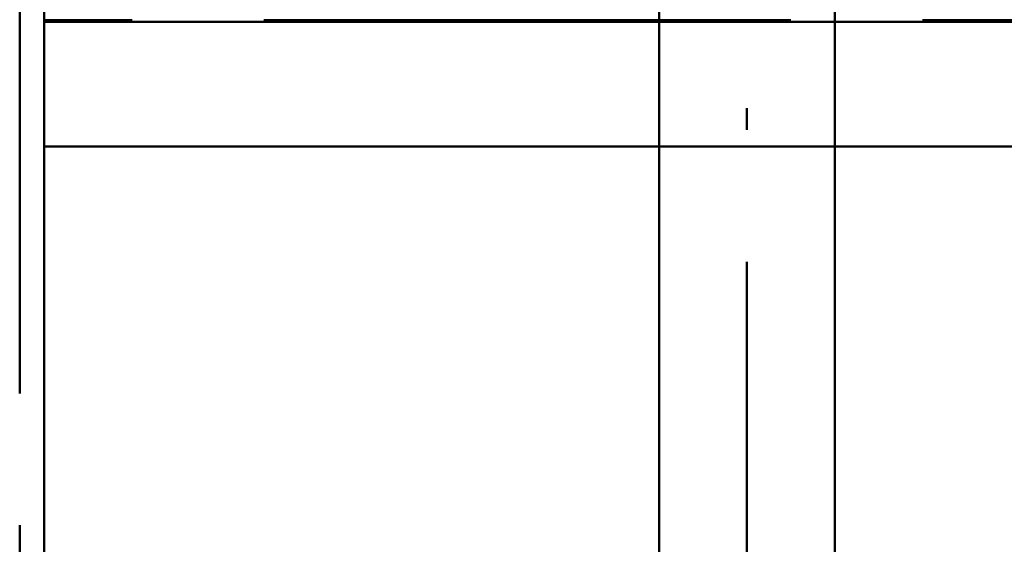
# Paper-space layout 'Layout1' of a CAD drawing. Extents: x -2 to 1033, y -36 to 596.
# Tile 229 of 256: x 368.87 to 374.47, y 486.28 to 489.26. Entities that reach past the tile are written whole.
import ezdxf

# ---------------------------------------------------------------- set-up
doc = ezdxf.new("R2010")
doc.units = 0
doc.linetypes.add('ACAD_ISO02W100', pattern=[15, 12, -3])
doc.linetypes.add('ACAD_ISO04W100', pattern=[30.5, 24, -3, 0.5, -3])
doc.layers.add('SS_ZEBRIK KOŠ', color=75, linetype='CONTINUOUS', lineweight=50)
doc.layers.add('SS_ZEBRIKY', color=24, linetype='CONTINUOUS', lineweight=50)

psp = doc.layouts.get("Layout1")

# ---------------------------------------------------------------- linework, layer by layer
at = {"layer": 'SS_ZEBRIK KOŠ', "color": 1, "linetype": 'Continuous', "ltscale": 0.25}
for p, q in [((372.5063, 546.985), (372.5063, 420.885)), ((373.5063, 420.885), (373.5063, 546.985))]:
    psp.add_line(p, q, dxfattribs=at)
at = {"layer": 'SS_ZEBRIK KOŠ', "color": 7, "linetype": 'ACAD_ISO04W100', "ltscale": 0.25}
psp.add_line((373.0063, 420.885), (373.0063, 546.985), dxfattribs=at)
at = {"layer": 'SS_ZEBRIKY', "color": 3, "linetype": 'ACAD_ISO02W100', "ltscale": 0.25}
for p, q in [((368.8663, 378.385), (368.8663, 524.985)), ((377.0063, 489.2593), (369.0063, 489.2593)), ((373.5063, 489.251), (372.5063, 489.251)), ((373.5063, 488.541), (372.5063, 488.541))]:
    psp.add_line(p, q, dxfattribs=at)
at = {"layer": 'SS_ZEBRIKY', "color": 7, "linetype": 'ACAD_ISO04W100', "ltscale": 0.25}
psp.add_line((369.0063, 524.985), (369.0063, 378.385), dxfattribs=at)
at = {"layer": 'SS_ZEBRIKY', "color": 1, "linetype": 'Continuous', "ltscale": 0.25}
psp.add_line((369.0063, 484.685), (369.0063, 515.085), dxfattribs=at)
at = {"layer": 'SS_ZEBRIKY', "color": 7, "linetype": 'Continuous', "ltscale": 0.25}
for p, q in [((372.5063, 489.251), (369.0063, 489.251)), ((377.0063, 489.251), (373.5063, 489.251)), ((372.5063, 488.541), (369.0063, 488.541)), ((377.0063, 488.541), (373.5063, 488.541))]:
    psp.add_line(p, q, dxfattribs=at)

doc.saveas('drawing.dxf')
